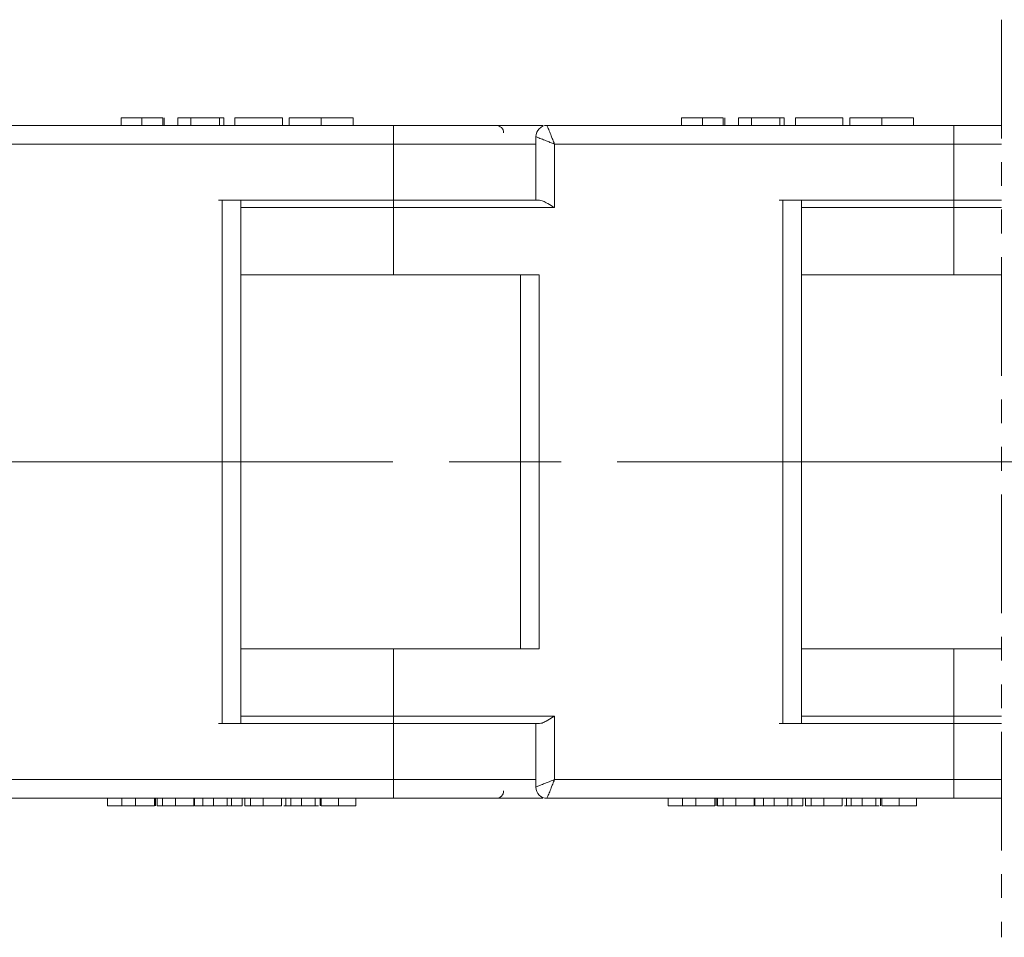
# Model space of a CAD drawing. Header units: millimetres. Extents: x 2698 to 3057, y -367 to -114.
# Tile 17 of 63: x 2905 to 2931, y -308 to -283. Entities that reach past the tile are written whole.
import ezdxf

# ---------------------------------------------------------------- set-up
doc = ezdxf.new("R2010")
doc.units = ezdxf.units.MM
for name, pattern in [('ACAD_ISO08W100', [36, 24, -3, 6, -3]), ('CENTER', [0.6, 0.375, -0.075, 0.075, -0.075]), ('PHANTOM2', [31.75, 15.875, -3.175, 3.175, -3.175, 3.175, -3.175])]:
    doc.linetypes.add(name, pattern=pattern)
doc.layers.add('中心线', color=1, linetype='CENTER', lineweight=25)

msp = doc.modelspace()

# ---------------------------------------------------------------- linework, layer by layer
at = {"color": 3, "linetype": 'PHANTOM2', "lineweight": 9, "ltscale": 0.2}
msp.add_line((2930.774, -283.249), (2930.774, -307.796), dxfattribs=at)
at = {"color": 7, "linetype": 'Continuous', "lineweight": 15}
for p, q in [((2914.502, -286.077), (2903.613, -286.077)), ((2907.216, -285.877), (2907.216, -286.077)), ((2907.772, -285.877), (2907.772, -286.077)), ((2908.33, -285.877), (2908.33, -286.077)), ((2908.369, -285.877), (2908.369, -286.077)), ((2909.085, -285.877), (2908.739, -285.877)), ((2908.739, -285.877), (2908.739, -286.077)), ((2909.085, -285.877), (2909.085, -286.077)), ((2909.846, -285.877), (2909.085, -285.877)), ((2909.846, -285.877), (2909.846, -286.077)), ((2909.962, -285.877), (2909.846, -285.877)), ((2909.962, -285.877), (2909.962, -286.077)), ((2910.262, -285.877), (2910.262, -286.077)), ((2911.531, -285.877), (2910.262, -285.877)), ((2911.531, -285.877), (2911.531, -286.077)), ((2911.716, -285.877), (2911.716, -286.077)), ((2912.572, -285.877), (2912.572, -286.077)), ((2913.423, -286.077), (2913.423, -285.877)), ((2914.502, -286.077), (2914.502, -286.577)), ((2929.502, -286.077), (2918.613, -286.077)), ((2922.216, -285.877), (2922.216, -286.077)), ((2922.772, -285.877), (2922.772, -286.077)), ((2923.33, -285.877), (2923.33, -286.077)), ((2923.369, -285.877), (2923.369, -286.077)), ((2923.739, -285.877), (2923.739, -286.077)), ((2924.085, -285.877), (2923.739, -285.877)), ((2924.085, -285.877), (2924.085, -286.077)), ((2924.846, -285.877), (2924.085, -285.877)), ((2924.846, -285.877), (2924.846, -286.077)), ((2924.962, -285.877), (2924.846, -285.877)), ((2924.962, -285.877), (2924.962, -286.077)), ((2925.262, -285.877), (2925.262, -286.077)), ((2926.531, -285.877), (2925.262, -285.877)), ((2926.531, -285.877), (2926.531, -286.077)), ((2926.716, -285.877), (2926.716, -286.077)), ((2927.572, -285.877), (2927.572, -286.077)), ((2928.423, -286.077), (2928.423, -285.877)), ((2929.502, -286.077), (2929.502, -286.577)), ((2918.313, -286.377), (2918.313, -288.077)), ((2903.813, -286.577), (2914.502, -286.577)), ((2914.502, -286.577), (2914.502, -288.077)), ((2918.313, -286.577), (2914.502, -286.577)), ((2918.813, -288.277), (2918.813, -286.577)), ((2918.813, -286.577), (2929.502, -286.577)), ((2929.502, -286.577), (2929.502, -288.077)), ((2930.774, -286.577), (2929.502, -286.577)), ((2914.502, -288.077), (2909.924, -288.077)), ((2909.924, -288.077), (2909.924, -302.077)), ((2910.424, -302.077), (2910.424, -288.077)), ((2914.502, -288.277), (2914.502, -288.077)), ((2916.163, -288.077), (2914.502, -288.077)), ((2918.413, -288.077), (2916.163, -288.077)), ((2929.502, -288.077), (2924.924, -288.077)), ((2924.924, -288.077), (2924.924, -302.077)), ((2925.424, -302.077), (2925.424, -288.077)), ((2929.502, -288.277), (2929.502, -288.077)), ((2930.774, -288.077), (2929.502, -288.077)), ((2914.502, -288.277), (2910.424, -288.277)), ((2914.502, -290.077), (2914.502, -288.277)), ((2914.502, -288.277), (2918.813, -288.277)), ((2929.502, -288.277), (2925.424, -288.277)), ((2929.502, -290.077), (2929.502, -288.277)), ((2929.502, -288.277), (2930.774, -288.277)), ((2910.424, -290.077), (2914.502, -290.077)), ((2918.401, -290.077), (2914.502, -290.077)), ((2917.901, -290.077), (2917.901, -300.077)), ((2918.401, -300.077), (2918.401, -290.077)), ((2925.424, -290.077), (2929.502, -290.077)), ((2930.774, -290.077), (2929.502, -290.077)), ((2910.424, -300.077), (2914.502, -300.077)), ((2914.502, -301.877), (2914.502, -300.077)), ((2914.502, -300.077), (2918.401, -300.077)), ((2925.424, -300.077), (2929.502, -300.077)), ((2929.502, -301.877), (2929.502, -300.077)), ((2929.502, -300.077), (2930.774, -300.077)), ((2910.424, -301.877), (2914.502, -301.877)), ((2918.813, -301.877), (2914.502, -301.877)), ((2914.502, -301.877), (2914.502, -302.077)), ((2918.813, -303.577), (2918.813, -301.877)), ((2925.424, -301.877), (2929.502, -301.877)), ((2930.774, -301.877), (2929.502, -301.877)), ((2929.502, -301.877), (2929.502, -302.077)), ((2909.924, -302.077), (2914.502, -302.077)), ((2914.502, -302.077), (2914.502, -303.577)), ((2914.502, -302.077), (2916.163, -302.077)), ((2916.163, -302.077), (2918.413, -302.077)), ((2918.313, -302.077), (2918.313, -303.78)), ((2924.924, -302.077), (2929.502, -302.077)), ((2929.502, -302.077), (2929.502, -303.577)), ((2929.502, -302.077), (2930.774, -302.077)), ((2914.502, -303.577), (2903.813, -303.577)), ((2914.502, -303.577), (2914.502, -304.077)), ((2914.502, -303.577), (2918.313, -303.577)), ((2929.502, -303.577), (2918.813, -303.577)), ((2929.502, -303.577), (2929.502, -304.077)), ((2929.502, -303.577), (2930.774, -303.577)), ((2903.613, -304.077), (2914.502, -304.077)), ((2906.856, -304.277), (2906.856, -304.077)), ((2907.235, -304.277), (2907.235, -304.077)), ((2907.598, -304.077), (2907.598, -304.277)), ((2908.106, -304.277), (2907.598, -304.277)), ((2908.106, -304.277), (2908.106, -304.077)), ((2908.136, -304.277), (2908.136, -304.077)), ((2908.178, -304.277), (2908.178, -304.077)), ((2908.327, -304.277), (2908.327, -304.077)), ((2908.668, -304.277), (2908.668, -304.077)), ((2909.159, -304.077), (2909.159, -304.277)), ((2909.177, -304.277), (2909.177, -304.077)), ((2909.177, -304.277), (2909.404, -304.277)), ((2909.404, -304.277), (2909.404, -304.077)), ((2909.404, -304.277), (2909.693, -304.277)), ((2909.693, -304.277), (2909.693, -304.077)), ((2910.058, -304.277), (2910.058, -304.077)), ((2910.074, -304.277), (2910.168, -304.277)), ((2910.168, -304.277), (2910.168, -304.077)), ((2910.168, -304.277), (2910.457, -304.277)), ((2910.457, -304.277), (2910.457, -304.077)), ((2910.529, -304.277), (2910.529, -304.077)), ((2910.677, -304.277), (2910.677, -304.077)), ((2911.019, -304.277), (2911.019, -304.077)), ((2911.51, -304.077), (2911.51, -304.277)), ((2911.569, -304.277), (2911.623, -304.277)), ((2911.623, -304.277), (2911.623, -304.077)), ((2911.623, -304.277), (2911.755, -304.277)), ((2911.755, -304.277), (2911.755, -304.077)), ((2911.755, -304.277), (2912.043, -304.277)), ((2912.043, -304.277), (2912.043, -304.077)), ((2912.409, -304.277), (2912.409, -304.077)), ((2912.539, -304.277), (2912.539, -304.077)), ((2912.571, -304.277), (2912.571, -304.077)), ((2913.037, -304.277), (2913.037, -304.077)), ((2913.5, -304.277), (2913.5, -304.077)), ((2918.613, -304.077), (2929.502, -304.077)), ((2921.856, -304.277), (2921.856, -304.077)), ((2922.235, -304.277), (2922.235, -304.077)), ((2922.598, -304.077), (2922.598, -304.277)), ((2923.106, -304.277), (2922.598, -304.277)), ((2923.106, -304.277), (2923.106, -304.077)), ((2923.136, -304.277), (2923.136, -304.077)), ((2923.178, -304.277), (2923.178, -304.077)), ((2923.327, -304.277), (2923.327, -304.077)), ((2923.668, -304.277), (2923.668, -304.077)), ((2924.159, -304.077), (2924.159, -304.277)), ((2924.177, -304.277), (2924.177, -304.077)), ((2924.177, -304.277), (2924.404, -304.277)), ((2924.404, -304.277), (2924.404, -304.077)), ((2924.404, -304.277), (2924.693, -304.277)), ((2924.693, -304.277), (2924.693, -304.077)), ((2925.058, -304.277), (2925.058, -304.077)), ((2925.074, -304.277), (2925.168, -304.277)), ((2925.168, -304.277), (2925.168, -304.077)), ((2925.168, -304.277), (2925.457, -304.277)), ((2925.457, -304.277), (2925.457, -304.077)), ((2925.529, -304.277), (2925.529, -304.077)), ((2925.677, -304.277), (2925.677, -304.077)), ((2926.019, -304.277), (2926.019, -304.077)), ((2926.51, -304.077), (2926.51, -304.277)), ((2926.569, -304.277), (2926.623, -304.277)), ((2926.623, -304.277), (2926.623, -304.077)), ((2926.623, -304.277), (2926.755, -304.277)), ((2926.755, -304.277), (2926.755, -304.077)), ((2926.755, -304.277), (2927.043, -304.277)), ((2927.043, -304.277), (2927.043, -304.077)), ((2927.409, -304.277), (2927.409, -304.077)), ((2927.539, -304.277), (2927.539, -304.077)), ((2927.571, -304.277), (2927.571, -304.077)), ((2928.037, -304.277), (2928.037, -304.077)), ((2928.5, -304.277), (2928.5, -304.077))]:
    msp.add_line(p, q, dxfattribs=at)
for centre, radius, start, end in [((2917.252, -286.277), 0.2, 0, 90), ((2918.613, -286.377), 0.3, 90, 180), ((2917.252, -303.877), 0.2, 270, 0), ((2918.613, -303.777), 0.3, 180, 270)]:
    msp.add_arc(centre, radius, start, end, dxfattribs=at)
for points, knots in [([(2907.772, -285.877), (2907.685, -285.877), (2907.547, -285.877), (2907.384, -285.877), (2907.28, -285.877), (2907.224, -285.877), (2907.218, -285.877), (2907.216, -285.877)], [0, 0, 0, 0, 0.275623, 0.438658, 0.601859, 0.808255, 1, 1, 1, 1]), ([(2908.33, -285.877), (2908.305, -285.877), (2908.256, -285.877), (2908.117, -285.877), (2907.95, -285.877), (2907.833, -285.877), (2907.772, -285.877)], [0, 0, 0, 0, 0.2526153, 0.5026073, 0.7395193, 1, 1, 1, 1]), ([(2912.572, -285.877), (2912.458, -285.877), (2912.258, -285.877), (2912.006, -285.877), (2911.836, -285.877), (2911.731, -285.877), (2911.721, -285.877), (2911.716, -285.877)], [0, 0, 0, 0, 0.24017, 0.421217, 0.602249, 0.783608, 1, 1, 1, 1]), ([(2913.423, -285.877), (2913.414, -285.877), (2913.398, -285.877), (2913.244, -285.877), (2913.044, -285.877), (2912.808, -285.877), (2912.647, -285.877), (2912.572, -285.877)], [0, 0, 0, 0, 0.285867, 0.472386, 0.659209, 0.841724, 1, 1, 1, 1]), ([(2918.505, -286.077), (2918.359, -286.077), (2917.881, -286.077), (2916.92, -286.077), (2915.716, -286.077), (2914.898, -286.077), (2914.502, -286.077)], [0, 0, 0, 0, 0.132893, 0.435452, 0.725934, 1, 1, 1, 1]), ([(2918.613, -286.077), (2918.614, -286.079), (2918.615, -286.083), (2918.627, -286.111), (2918.645, -286.157), (2918.676, -286.236), (2918.719, -286.338), (2918.767, -286.461), (2918.797, -286.537), (2918.813, -286.577)], [0, 0, 0, 0, 0.11557, 0.23511, 0.359234, 0.48849, 0.700997, 0.839753, 1, 1, 1, 1]), ([(2922.772, -285.877), (2922.685, -285.877), (2922.547, -285.877), (2922.384, -285.877), (2922.28, -285.877), (2922.224, -285.877), (2922.218, -285.877), (2922.216, -285.877)], [0, 0, 0, 0, 0.275623, 0.438658, 0.601859, 0.808255, 1, 1, 1, 1]), ([(2923.33, -285.877), (2923.305, -285.877), (2923.256, -285.877), (2923.117, -285.877), (2922.95, -285.877), (2922.833, -285.877), (2922.772, -285.877)], [0, 0, 0, 0, 0.2526153, 0.5026073, 0.7395193, 1, 1, 1, 1]), ([(2927.572, -285.877), (2927.458, -285.877), (2927.258, -285.877), (2927.006, -285.877), (2926.836, -285.877), (2926.731, -285.877), (2926.721, -285.877), (2926.716, -285.877)], [0, 0, 0, 0, 0.24017, 0.421217, 0.602249, 0.783608, 1, 1, 1, 1]), ([(2928.423, -285.877), (2928.414, -285.877), (2928.398, -285.877), (2928.244, -285.877), (2928.044, -285.877), (2927.808, -285.877), (2927.647, -285.877), (2927.572, -285.877)], [0, 0, 0, 0, 0.285867, 0.472386, 0.659209, 0.841724, 1, 1, 1, 1]), ([(2930.774, -286.077), (2930.744, -286.077), (2930.326, -286.077), (2929.898, -286.077), (2929.502, -286.077)], [0.7049451, 0.7049451, 0.7049451, 0.7049451, 0.7259341, 1, 1, 1, 1]), ([(2918.813, -286.577), (2918.773, -286.561), (2918.697, -286.531), (2918.574, -286.483), (2918.471, -286.44), (2918.393, -286.41), (2918.347, -286.391), (2918.318, -286.38), (2918.315, -286.378), (2918.313, -286.377)], [0, 0, 0, 0, 0.1602207, 0.2989673, 0.5115092, 0.6407499, 0.764869, 0.8844146, 1, 1, 1, 1]), ([(2909.826, -288.077), (2910.134, -288.077), (2910.786, -288.077), (2911.968, -288.077), (2913.232, -288.077), (2914.087, -288.077), (2914.502, -288.077)], [0, 0, 0, 0, 0.238363, 0.50412, 0.75927, 1, 1, 1, 1]), ([(2918.413, -288.077), (2918.435, -288.081), (2918.488, -288.089), (2918.608, -288.15), (2918.721, -288.219), (2918.795, -288.266), (2918.812, -288.277), (2918.813, -288.277)], [0, 0, 0, 0, 0.199298, 0.482687, 0.884346, 0.991219, 1, 1, 1, 1]), ([(2924.826, -288.077), (2925.134, -288.077), (2925.786, -288.077), (2926.968, -288.077), (2928.232, -288.077), (2929.087, -288.077), (2929.502, -288.077)], [0, 0, 0, 0, 0.238363, 0.50412, 0.75927, 1, 1, 1, 1]), ([(2918.413, -302.077), (2918.435, -302.074), (2918.488, -302.066), (2918.608, -302.005), (2918.721, -301.936), (2918.795, -301.889), (2918.812, -301.878), (2918.813, -301.877)], [0, 0, 0, 0, 0.199298, 0.482687, 0.884346, 0.991219, 1, 1, 1, 1]), ([(2909.826, -302.077), (2910.134, -302.077), (2910.786, -302.077), (2911.968, -302.077), (2913.232, -302.077), (2914.087, -302.077), (2914.502, -302.077)], [0, 0, 0, 0, 0.238363, 0.50412, 0.75927, 1, 1, 1, 1]), ([(2924.826, -302.077), (2925.134, -302.077), (2925.786, -302.077), (2926.968, -302.077), (2928.232, -302.077), (2929.087, -302.077), (2929.502, -302.077)], [0, 0, 0, 0, 0.238363, 0.50412, 0.75927, 1, 1, 1, 1]), ([(2918.313, -303.777), (2918.315, -303.777), (2918.318, -303.775), (2918.347, -303.764), (2918.393, -303.745), (2918.471, -303.714), (2918.574, -303.672), (2918.697, -303.623), (2918.773, -303.593), (2918.813, -303.577)], [0, 0, 0, 0, 0.11557, 0.23511, 0.359234, 0.48849, 0.700997, 0.839753, 1, 1, 1, 1]), ([(2918.813, -303.577), (2918.797, -303.618), (2918.767, -303.693), (2918.719, -303.816), (2918.676, -303.919), (2918.645, -303.997), (2918.627, -304.044), (2918.615, -304.072), (2918.614, -304.076), (2918.613, -304.077)], [0, 0, 0, 0, 0.160221, 0.298967, 0.511509, 0.64075, 0.764869, 0.884415, 1, 1, 1, 1]), ([(2906.856, -304.277), (2906.863, -304.277), (2906.876, -304.277), (2906.966, -304.277), (2907.092, -304.277), (2907.187, -304.277), (2907.235, -304.277)], [0, 0, 0, 0, 0.273543, 0.538525, 0.771893, 1, 1, 1, 1]), ([(2907.235, -304.277), (2907.251, -304.277), (2907.284, -304.277), (2907.351, -304.277), (2907.428, -304.277), (2907.516, -304.277), (2907.571, -304.277), (2907.598, -304.277)], [0, 0, 0, 0, 0.137451, 0.275017, 0.549913, 0.774954, 1, 1, 1, 1]), ([(2908.178, -304.277), (2908.18, -304.277), (2908.183, -304.277), (2908.215, -304.277), (2908.266, -304.277), (2908.315, -304.277), (2908.327, -304.277)], [0, 0, 0, 0, 0.315332, 0.60954, 0.905311, 1, 1, 1, 1]), ([(2908.327, -304.277), (2908.344, -304.277), (2908.378, -304.277), (2908.442, -304.277), (2908.511, -304.277), (2908.572, -304.277), (2908.625, -304.277), (2908.654, -304.277), (2908.668, -304.277)], [0, 0, 0, 0, 0.198198, 0.402912, 0.587132, 0.777233, 0.888271, 1, 1, 1, 1]), ([(2908.668, -304.277), (2908.725, -304.277), (2908.828, -304.277), (2908.96, -304.277), (2909.065, -304.277), (2909.126, -304.277), (2909.155, -304.277), (2909.158, -304.277), (2909.159, -304.277)], [0, 0, 0, 0, 0.163542, 0.300556, 0.437178, 0.616694, 0.806563, 1, 1, 1, 1]), ([(2908.763, -304.277), (2908.797, -304.277), (2908.891, -304.277), (2908.975, -304.277), (2908.986, -304.277), (2908.992, -304.277)], [0, 0, 0, 0, 0.2089613, 0.5696456, 1, 1, 1, 1]), ([(2909.693, -304.277), (2909.735, -304.277), (2909.809, -304.277), (2909.934, -304.277), (2910.016, -304.277), (2910.058, -304.277)], [0, 0, 0, 0, 0.394361, 0.694301, 1, 1, 1, 1]), ([(2910.529, -304.277), (2910.531, -304.277), (2910.534, -304.277), (2910.566, -304.277), (2910.617, -304.277), (2910.666, -304.277), (2910.677, -304.277)], [0, 0, 0, 0, 0.315332, 0.60954, 0.905311, 1, 1, 1, 1]), ([(2910.677, -304.277), (2910.695, -304.277), (2910.729, -304.277), (2910.793, -304.277), (2910.862, -304.277), (2910.923, -304.277), (2910.976, -304.277), (2911.005, -304.277), (2911.019, -304.277)], [0, 0, 0, 0, 0.198198, 0.402912, 0.587132, 0.777233, 0.888271, 1, 1, 1, 1]), ([(2911.019, -304.277), (2911.076, -304.277), (2911.179, -304.277), (2911.311, -304.277), (2911.416, -304.277), (2911.5, -304.277), (2911.506, -304.277), (2911.51, -304.277)], [0, 0, 0, 0, 0.163658, 0.3007696, 0.4374879, 0.6171314, 1, 1, 1, 1]), ([(2912.043, -304.277), (2912.086, -304.277), (2912.16, -304.277), (2912.285, -304.277), (2912.367, -304.277), (2912.409, -304.277)], [0, 0, 0, 0, 0.394361, 0.694301, 1, 1, 1, 1]), ([(2912.378, -304.277), (2912.4, -304.277), (2912.428, -304.277), (2912.487, -304.277), (2912.499, -304.277)], [0, 0, 0, 0, 0.796784, 1, 1, 1, 1]), ([(2912.571, -304.277), (2912.592, -304.277), (2912.633, -304.277), (2912.748, -304.277), (2912.887, -304.277), (2912.985, -304.277), (2913.037, -304.277)], [0, 0, 0, 0, 0.250131, 0.500424, 0.737579, 1, 1, 1, 1]), ([(2913.037, -304.277), (2913.105, -304.277), (2913.216, -304.277), (2913.352, -304.277), (2913.442, -304.277), (2913.493, -304.277), (2913.498, -304.277), (2913.5, -304.277)], [0, 0, 0, 0, 0.260797, 0.425867, 0.59129, 0.792805, 1, 1, 1, 1]), ([(2914.502, -304.077), (2914.898, -304.077), (2915.716, -304.077), (2916.92, -304.077), (2917.881, -304.077), (2918.359, -304.077), (2918.505, -304.077)], [0, 0, 0, 0, 0.274066, 0.564548, 0.867107, 1, 1, 1, 1]), ([(2921.856, -304.277), (2921.863, -304.277), (2921.876, -304.277), (2921.966, -304.277), (2922.092, -304.277), (2922.187, -304.277), (2922.235, -304.277)], [0, 0, 0, 0, 0.273543, 0.538525, 0.771893, 1, 1, 1, 1]), ([(2922.235, -304.277), (2922.251, -304.277), (2922.284, -304.277), (2922.351, -304.277), (2922.428, -304.277), (2922.516, -304.277), (2922.571, -304.277), (2922.598, -304.277)], [0, 0, 0, 0, 0.137451, 0.275017, 0.549913, 0.774954, 1, 1, 1, 1]), ([(2923.178, -304.277), (2923.18, -304.277), (2923.183, -304.277), (2923.215, -304.277), (2923.266, -304.277), (2923.315, -304.277), (2923.327, -304.277)], [0, 0, 0, 0, 0.315332, 0.60954, 0.905311, 1, 1, 1, 1]), ([(2923.327, -304.277), (2923.344, -304.277), (2923.378, -304.277), (2923.442, -304.277), (2923.511, -304.277), (2923.572, -304.277), (2923.625, -304.277), (2923.654, -304.277), (2923.668, -304.277)], [0, 0, 0, 0, 0.198198, 0.402912, 0.587132, 0.777233, 0.888271, 1, 1, 1, 1]), ([(2923.668, -304.277), (2923.725, -304.277), (2923.828, -304.277), (2923.96, -304.277), (2924.065, -304.277), (2924.126, -304.277), (2924.155, -304.277), (2924.158, -304.277), (2924.159, -304.277)], [0, 0, 0, 0, 0.163542, 0.300556, 0.437178, 0.616694, 0.806563, 1, 1, 1, 1]), ([(2923.763, -304.277), (2923.797, -304.277), (2923.891, -304.277), (2923.975, -304.277), (2923.986, -304.277), (2923.992, -304.277)], [0, 0, 0, 0, 0.2089613, 0.5696456, 1, 1, 1, 1]), ([(2924.693, -304.277), (2924.735, -304.277), (2924.809, -304.277), (2924.934, -304.277), (2925.016, -304.277), (2925.058, -304.277)], [0, 0, 0, 0, 0.394361, 0.694301, 1, 1, 1, 1]), ([(2925.529, -304.277), (2925.531, -304.277), (2925.534, -304.277), (2925.566, -304.277), (2925.617, -304.277), (2925.666, -304.277), (2925.677, -304.277)], [0, 0, 0, 0, 0.315332, 0.60954, 0.905311, 1, 1, 1, 1]), ([(2925.677, -304.277), (2925.695, -304.277), (2925.729, -304.277), (2925.793, -304.277), (2925.862, -304.277), (2925.923, -304.277), (2925.976, -304.277), (2926.005, -304.277), (2926.019, -304.277)], [0, 0, 0, 0, 0.198198, 0.402912, 0.587132, 0.777233, 0.888271, 1, 1, 1, 1]), ([(2926.019, -304.277), (2926.076, -304.277), (2926.179, -304.277), (2926.311, -304.277), (2926.416, -304.277), (2926.5, -304.277), (2926.506, -304.277), (2926.51, -304.277)], [0, 0, 0, 0, 0.163658, 0.3007696, 0.4374879, 0.6171314, 1, 1, 1, 1]), ([(2927.043, -304.277), (2927.086, -304.277), (2927.16, -304.277), (2927.285, -304.277), (2927.367, -304.277), (2927.409, -304.277)], [0, 0, 0, 0, 0.394361, 0.694301, 1, 1, 1, 1]), ([(2927.378, -304.277), (2927.4, -304.277), (2927.428, -304.277), (2927.487, -304.277), (2927.499, -304.277)], [0, 0, 0, 0, 0.796784, 1, 1, 1, 1]), ([(2927.571, -304.277), (2927.592, -304.277), (2927.633, -304.277), (2927.748, -304.277), (2927.887, -304.277), (2927.985, -304.277), (2928.037, -304.277)], [0, 0, 0, 0, 0.250131, 0.500424, 0.737579, 1, 1, 1, 1]), ([(2928.037, -304.277), (2928.105, -304.277), (2928.216, -304.277), (2928.352, -304.277), (2928.442, -304.277), (2928.493, -304.277), (2928.498, -304.277), (2928.5, -304.277)], [0, 0, 0, 0, 0.260797, 0.425867, 0.59129, 0.792805, 1, 1, 1, 1]), ([(2929.502, -304.077), (2929.898, -304.077), (2930.326, -304.077), (2930.744, -304.077), (2930.774, -304.077)], [0, 0, 0, 0, 0.2740659, 0.2950549, 0.2950549, 0.2950549, 0.2950549])]:
    msp.add_open_spline(points, degree=3, knots=knots, dxfattribs=at)
at = {"layer": '中心线', "linetype": 'ACAD_ISO08W100', "lineweight": 13, "ltscale": 0.5}
msp.add_line((3022.491, -295.077), (2788.804, -295.077), dxfattribs=at)

doc.saveas('drawing.dxf')
